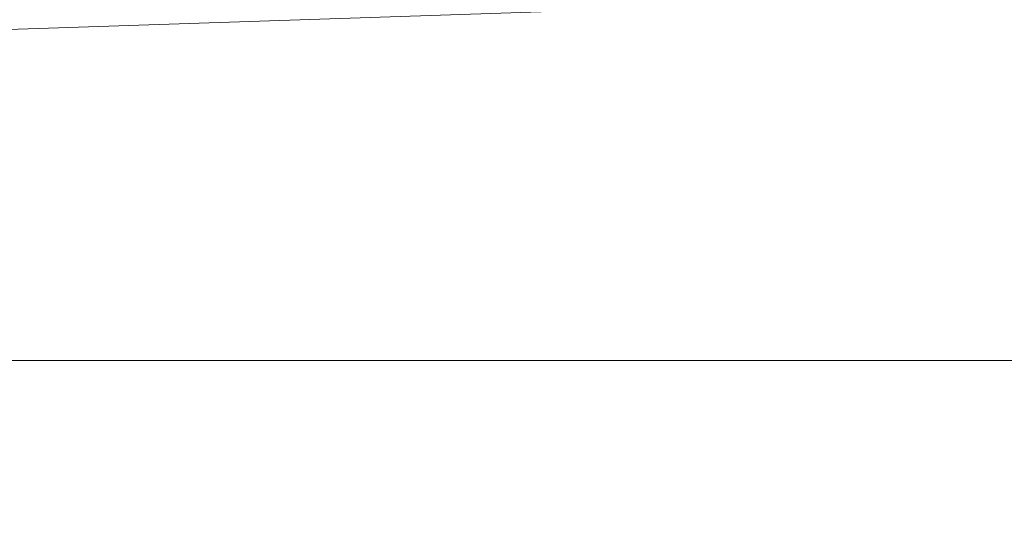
# Model space of a CAD drawing. Header units: inches. Extents: x 15 to 638, y -384 to 556.
# Tile 39 of 256: x 209 to 227, y -331 to -321. Entities that reach past the tile are written whole.
import ezdxf

# ---------------------------------------------------------------- set-up
doc = ezdxf.new("R2010")
doc.units = ezdxf.units.IN
doc.header["$MEASUREMENT"] = 0
doc.layers.add('A-FLOR', color=192, linetype='Continuous', lineweight=9)
doc.layers.add('A-WALL', color=90, linetype='Continuous', lineweight=9)

msp = doc.modelspace()

# ---------------------------------------------------------------- meshes
at = {"layer": 'A-FLOR'}
mesh = msp.add_polyface(dxfattribs=at)
corners = [(170.75, -320.75, -2.005), (434.75, -320.75, -20.002), (434.75, -383.5, -20.002), (170.75, -383.5, -2.005)]
mesh.append_faces([[corners[k] for k in face] for face in [(0, 1, 2, 3)]])
mesh = msp.add_polyface(dxfattribs=at)
corners = [(434.75, -383.5, -17.998), (434.75, -320.75, -17.998), (170.75, -320.75), (170.75, -383.5)]
mesh.append_faces([[corners[k] for k in face] for face in [(0, 1, 2, 3)]])
at = {"layer": 'A-WALL'}
mesh = msp.add_polyface(dxfattribs=at)
corners = [(629.75, -327.5, 132), (614.75, -327.5, 132), (20.492, -327.5, 132), (20.492, -307.5, 132), (32.492, -307.5, 132), (528, -307.5, 132), (614.75, -307.5, 132), (617.75, -307.5, 132), (629.75, -307.5, 132)]
mesh.append_faces([[corners[k] for k in face] for face in [(5, 1, 2, 4)]], dxfattribs={"vtx0": -1, "vtx2": -1})
mesh.append_faces([[corners[k] for k in face] for face in [(1, 5, 6, 7)]], dxfattribs={"vtx0": -1, "vtx3": -1})
mesh.append_faces([[corners[k] for k in face] for face in [(0, 1, 7, 8), (3, 4, 2)]], dxfattribs={"vtx1": -1})
mesh = msp.add_polyface(dxfattribs=at)
corners = [(20.492, -327.5, 170), (629.75, -327.5, 170), (629.75, -307.5, 170), (617.75, -307.5, 170), (32.492, -307.5, 170), (20.492, -307.5, 170)]
mesh.append_faces([[corners[k] for k in face] for face in [(3, 0, 1, 2), (0, 3, 4, 5)]], dxfattribs={"vtx0": -1})
mesh = msp.add_polyface(dxfattribs=at)
corners = [(20.492, -327.5, 132), (614.75, -327.5, 132), (629.75, -327.5, 132), (629.75, -327.5, 170), (20.492, -327.5, 170)]
mesh.append_faces([[corners[k] for k in face] for face in [(4, 0, 1)]], dxfattribs={"vtx2": -1})
mesh.append_faces([[corners[k] for k in face] for face in [(1, 2, 3, 4)]], dxfattribs={"vtx3": -1})

doc.saveas('drawing.dxf')
